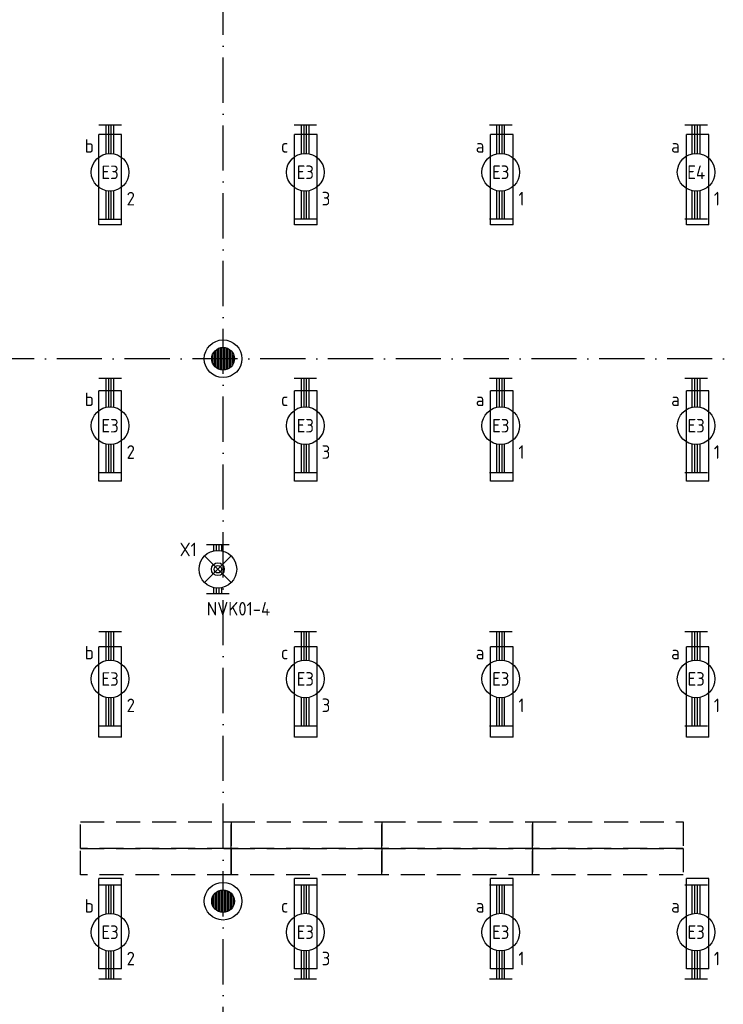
# Model space of a CAD drawing. Header units: millimetres. Extents: x 90707 to 259985, y -1262 to 84291.
# Tile 80 of 85: x 220947 to 230286, y 49239 to 62308. Entities that reach past the tile are written whole.
import ezdxf
from ezdxf.enums import TextEntityAlignment as Align

# ---------------------------------------------------------------- set-up
doc = ezdxf.new("R2010")
doc.units = ezdxf.units.MM
doc.header["$LTSCALE"] = 100
doc.linetypes.add('DASHDOT', pattern=[9, 6, -1.5, 0, -1.5])
doc.linetypes.add('HIDDEN2', pattern=[4.7625, 3.175, -1.5875])
doc.layers.get('0').update_dxf_attribs({"linetype": 'CONTINUOUS'})
for name, color, linetype in [('AL$1----_ALGEMEEN', 7, 'CONTINUOUS'), ('AL$7----_STRAMIEN', 1, 'DASHDOT'), ('AL22----_BINNENWAND', 7, 'CONTINUOUS'), ('ARMATUUR', 8, 'CONTINUOUS'), ('EB63101-_ATTRIB', 2, 'CONTINUOUS'), ('EB63501-_ATTRIB', 2, 'CONTINUOUS'), ('EL63101-_LICHT-ARM', 3, 'CONTINUOUS'), ('EL63501-_NOODVRL-ARM', 3, 'CONTINUOUS'), ('EL6441--_DATACOM', 3, 'CONTINUOUS'), ('VOLGNUMMER', 7, 'CONTINUOUS')]:
    doc.layers.add(name, color=color, linetype=linetype)
doc.styles.add('1_8', font='ISO', dxfattribs={"height": 1.8})
doc.styles.add('NORATT', font='isocp.shx')
doc.styles.get("Standard").update_dxf_attribs({"font": 'iso.shx'})

# ---------------------------------------------------------------- blocks, each defined once
blk = doc.blocks.new('EJ3T20')
at = {"color": 0}
for p, q in [((-6.25, -1.5), (-6.25, 1.5)), ((-6.25, -1.5), (-6.25, 1.5)), ((6.25, -1.5), (6.25, 1.5)), ((6.25, -1.5), (6.25, 1.5)), ((-6.25, 0.52), (-2.44, 0.52)), ((-6.25, 0.52), (-2.44, 0.52)), ((-6.25, 0.17), (-2.49, 0.17)), ((-6.25, 0.17), (-2.49, 0.17)), ((2.44, 0.52), (6.25, 0.52)), ((2.44, 0.52), (6.25, 0.52)), ((2.49, 0.17), (6.25, 0.17)), ((2.49, 0.17), (6.25, 0.17)), ((-6.25, -0.17), (-2.49, -0.17)), ((-6.25, -0.17), (-2.49, -0.17)), ((-6.25, -0.52), (-2.44, -0.52)), ((-6.25, -0.52), (-2.44, -0.52)), ((2.44, -0.52), (6.25, -0.52)), ((2.44, -0.52), (6.25, -0.52)), ((2.49, -0.17), (6.25, -0.17)), ((2.49, -0.17), (6.25, -0.17))]:
    blk.add_line(p, q, dxfattribs=at)
blk.add_circle((0, 0), 2.5, dxfattribs=at)
blk.add_circle((0, 0), 2.5, dxfattribs=at)
at = {"style": 'NORATT', "flags": 9}
blk.add_attdef('GELIJK', text='', height=1.8, dxfattribs=at).set_placement((3.5, 5), align=Align.MIDDLE_CENTER)
at = {"color": 6}
for tag, style, flags, p in [('SCHAK', 'NORATT', 8, (3.5, 2.75)), ('SCHAK', '1_8', 8, (3.5, 2.75)), ('A_CODE', 'NORATT', 8, (0, 0)), ('A_CODE', '1_8', 8, (0, 0)), ('GROEP', 'NORATT', 8, (-3.5, -2.75)), ('GROEP', '1_8', 8, (-3.5, -2.75)), ('KAST', 'NORATT', 9, (3.5, -2.75)), ('KAST', '1_8', 9, (3.5, -2.75))]:
    blk.add_attdef(tag, text='', height=1.8, dxfattribs=dict(at, style=style, flags=flags)).set_placement(p, align=Align.MIDDLE)
blk = doc.blocks.new('EJ3T01')
at = {"color": 0}
for p, q in [((-3.25, -1.5), (-3.25, 1.5)), ((-1.77, 1.77), (1.77, -1.77)), ((1.77, 1.77), (-1.77, -1.77)), ((3.25, -1.5), (3.25, 1.5)), ((-3.25, 0.52), (-2.44, 0.52)), ((-3.25, 0.17), (-2.49, 0.17)), ((2.44, 0.52), (3.25, 0.52)), ((2.49, 0.17), (3.25, 0.17)), ((-3.25, -0.17), (-2.49, -0.17)), ((-3.25, -0.52), (-2.44, -0.52)), ((2.44, -0.52), (3.25, -0.52)), ((2.49, -0.17), (3.25, -0.17))]:
    blk.add_line(p, q, dxfattribs=at)
at = {"color": 6}
blk.add_lwpolyline([(1.77, -1.77), (1.75, -1.75)], dxfattribs=at)
at = {"color": 0}
for radius in [2.5, 0.85, 0.5]:
    blk.add_circle((0, 0), radius, dxfattribs=at)
at = {"color": 6, "style": '1_8'}
for tag, flags, p in [('A_CODE', 8, (-3.5, 2.75)), ('SCHAK', 8, (3.5, 2.75)), ('GROEP', 8, (-3.5, -2.75)), ('KAST', 9, (3.5, -2.75))]:
    blk.add_attdef(tag, text='', height=1.8, dxfattribs=dict(at, flags=flags)).set_placement(p, align=Align.MIDDLE)
blk = doc.blocks.new('A$Cca306792')
at = {"layer": 'AL22----_BINNENWAND', "linetype": 'Continuous'}
h = blk.add_hatch(dxfattribs=at)
h.set_pattern_fill('GEWPBET', color=8, scale=100, angle=90, style=0)
h.set_pattern_definition([(90, (132528.322, 51869.537), (-20, 1e-15), [])])
edge = h.paths.add_edge_path()
edge.add_arc((132528, 51870), 150, 0, 360)
at = {"layer": 'AL$1----_ALGEMEEN', "color": 8, "linetype": 'HIDDEN2'}
for p, q in [((130634, 52571), (130634, 52921)), ((130634, 52921), (132634, 52921)), ((132634, 52571), (132634, 52921)), ((132634, 52921), (132634, 52571)), ((132634, 52921), (134634, 52921)), ((134634, 52921), (134634, 52571)), ((132634, 52571), (130634, 52571)), ((130634, 52221), (130634, 52571)), ((130634, 52571), (132634, 52571)), ((134634, 52571), (132634, 52571)), ((132634, 52571), (134634, 52571)), ((134634, 52571), (134634, 52221)), ((132634, 52221), (130634, 52221)), ((134634, 52221), (132634, 52221))]:
    blk.add_line(p, q, dxfattribs=at)
for points in [[(130634, 52571), (130634, 52921), (132634, 52921), (132634, 52571)], [(134634, 52571), (134634, 52921), (136634, 52921), (136634, 52571)], [(136634, 52571), (136634, 52921), (138634, 52921), (138634, 52571)], [(134634, 52221), (134634, 52571), (136634, 52571), (136634, 52221)], [(136634, 52221), (136634, 52571), (138634, 52571), (138634, 52221)]]:
    blk.add_lwpolyline(points, close=True, dxfattribs=at)
at = {"layer": 'AL$7----_STRAMIEN', "color": 1}
for points in [[(132528, 39965), (132528, 78659)], [(146222, 59070), (2867, 59070)]]:
    blk.add_lwpolyline(points, dxfattribs=at)
at = {"layer": 'AL22----_BINNENWAND', "color": 8, "linetype": 'Continuous'}
for p, q in [((132468, 58932), (132468, 59207)), ((132488, 58925), (132488, 59214)), ((132508, 58921), (132508, 59218)), ((132528, 58920), (132528, 59220)), ((132548, 58921), (132548, 59218)), ((132568, 58925), (132568, 59214)), ((132588, 58932), (132588, 59207)), ((132388, 59016), (132388, 59123)), ((132408, 58980), (132408, 59160)), ((132428, 58958), (132428, 59181)), ((132448, 58943), (132448, 59196)), ((132608, 58943), (132608, 59196)), ((132628, 58958), (132628, 59181)), ((132648, 58980), (132648, 59160)), ((132668, 59016), (132668, 59123)), ((132634, 52221), (132634, 52571)), ((132634, 52571), (132634, 52221))]:
    blk.add_line(p, q, dxfattribs=at)
for centre, radius in [((132528, 59070), 250), ((132528, 59070), 150), ((132528, 51870), 250), ((132528, 51870), 150)]:
    blk.add_circle(centre, radius, dxfattribs=at)
at = {"layer": 'ARMATUUR', "color": 8}
for points in [[(130878, 60845), (130878, 62045)], [(131178, 62045), (130878, 62045)], [(131178, 60845), (131178, 62045)], [(133478, 60845), (133478, 62045)], [(133778, 62045), (133478, 62045)], [(133778, 60845), (133778, 62045)], [(136078, 60845), (136078, 62045)], [(136378, 62045), (136078, 62045)], [(136378, 60845), (136378, 62045)], [(138678, 60845), (138678, 62045)], [(138978, 62045), (138678, 62045)], [(138978, 60845), (138978, 62045)], [(131178, 60845), (130878, 60845)], [(133778, 60845), (133478, 60845)], [(136378, 60845), (136078, 60845)], [(138978, 60845), (138678, 60845)], [(130878, 57445), (130878, 58645)], [(131178, 58645), (130878, 58645)], [(131178, 57445), (131178, 58645)], [(133478, 57445), (133478, 58645)], [(133778, 58645), (133478, 58645)], [(133778, 57445), (133778, 58645)], [(136078, 57445), (136078, 58645)], [(136378, 58645), (136078, 58645)], [(136378, 57445), (136378, 58645)], [(138678, 57445), (138678, 58645)], [(138978, 58645), (138678, 58645)], [(138978, 57445), (138978, 58645)], [(131178, 57445), (130878, 57445)], [(133778, 57445), (133478, 57445)], [(136378, 57445), (136078, 57445)], [(138978, 57445), (138678, 57445)], [(130878, 54045), (130878, 55245)], [(131178, 55245), (130878, 55245)], [(131178, 54045), (131178, 55245)], [(133478, 54045), (133478, 55245)], [(133778, 55245), (133478, 55245)], [(133778, 54045), (133778, 55245)], [(136078, 54045), (136078, 55245)], [(136378, 55245), (136078, 55245)], [(136378, 54045), (136378, 55245)], [(138678, 54045), (138678, 55245)], [(138978, 55245), (138678, 55245)], [(138978, 54045), (138978, 55245)], [(131178, 54045), (130878, 54045)], [(133778, 54045), (133478, 54045)], [(136378, 54045), (136078, 54045)], [(138978, 54045), (138678, 54045)], [(130878, 50970), (130878, 52170)], [(131178, 52170), (130878, 52170)], [(131178, 50970), (131178, 52170)], [(133478, 50970), (133478, 52170)], [(133778, 52170), (133478, 52170)], [(133778, 50970), (133778, 52170)], [(136078, 50970), (136078, 52170)], [(136378, 52170), (136078, 52170)], [(136378, 50970), (136378, 52170)], [(138678, 50970), (138678, 52170)], [(138978, 52170), (138678, 52170)], [(138978, 50970), (138978, 52170)], [(131178, 50970), (130878, 50970)], [(133778, 50970), (133478, 50970)], [(136378, 50970), (136078, 50970)], [(138978, 50970), (138678, 50970)]]:
    blk.add_lwpolyline(points, dxfattribs=at)
at = {"layer": 'VOLGNUMMER', "color": 252, "linetype": 'ByBlock'}
for tag, p in [('0.28', (16187, 74214)), ('0.16', (78893, 73105)), ('0.17', (62961, 72994)), ('0.29', (35887, 72529)), ('0.18', (53124, 64542)), ('0.701', (85482, 63517)), ('0.30', (29366, 63128)), ('0.32', (36092, 63166)), ('0.12', (90689, 63024)), ('0.29A', (33165, 62745)), ('0.30', (38191, 61494)), ('0.19', (61479, 61433)), ('0.27', (17657, 61363)), ('0.14', (89762, 60088)), ('0.33', (45869, 59450)), ('0.15', (73454, 57402)), ('0.25', (28058, 57013)), ('0.801', (112714, 57073)), ('0.18A', (61029, 56759)), ('0.26A', (36299, 54851)), ('0.20', (60895, 53506)), ('0.800', (90980, 50804)), ('0.25A', (73288, 48435)), ('0.300', (94483, 48257)), ('0.21', (58702, 48178)), ('0.24', (35041, 47783)), ('0.102', (87631, 47613)), ('0.203', (95795, 46197)), ('0.26', (18559, 46119)), ('0.802', (68387, 42721)), ('0.204', (95497, 42149)), ('0.07B', (66790, 38909)), ('0.702', (95327, 36513))]:
    blk.add_attdef(tag, text='', height=250, dxfattribs=at).set_placement(p, align=Align.MIDDLE_CENTER)
at = {"layer": 'VOLGNUMMER', "color": 8, "linetype": 'ByBlock'}
blk.add_attdef('0.600', text='', height=250, dxfattribs=at).set_placement((96800, 48300), align=Align.MIDDLE_CENTER)

msp = doc.modelspace()

# ---------------------------------------------------------------- block references
at = {"layer": 'EL63101-_LICHT-ARM'}
ref = msp.add_blockref('EJ3T20', (222146, 60282, 3500), dxfattribs=dict(at, xscale=100, yscale=100, zscale=100, rotation=90))
ref.add_attrib('A_CODE', 'E3', dxfattribs={"layer": 'EB63101-_ATTRIB', "color": 1, "height": 180, "style": '1_8', "flags": 8}).set_placement((222146, 60282, 3500), align=Align.MIDDLE)
ref.add_attrib('GROEP', '2', dxfattribs={"layer": 'EB63101-_ATTRIB', "color": 1, "height": 180, "style": '1_8', "flags": 8}).set_placement((222421, 59932, 3500), align=Align.MIDDLE)
ref.add_attrib('SCHAK', 'b', dxfattribs={"layer": 'EB63101-_ATTRIB', "color": 1, "height": 180, "style": '1_8', "flags": 8}).set_placement((221871, 60632, 3500), align=Align.MIDDLE)
ref = msp.add_blockref('EJ3T20', (224738, 60283, 3500), dxfattribs=dict(at, xscale=100, yscale=100, zscale=100, rotation=90))
ref.add_attrib('A_CODE', 'E3', dxfattribs={"layer": 'EB63101-_ATTRIB', "color": 1, "height": 180, "style": '1_8', "flags": 8}).set_placement((224738, 60283, 3500), align=Align.MIDDLE)
ref.add_attrib('GROEP', '3', dxfattribs={"layer": 'EB63101-_ATTRIB', "color": 1, "height": 180, "style": '1_8', "flags": 8}).set_placement((225013, 59933, 3500), align=Align.MIDDLE)
ref.add_attrib('SCHAK', 'c', dxfattribs={"layer": 'EB63101-_ATTRIB', "color": 1, "height": 180, "style": '1_8', "flags": 8}).set_placement((224463, 60633, 3500), align=Align.MIDDLE)
ref = msp.add_blockref('EJ3T20', (227332, 60283, 3500), dxfattribs=dict(at, xscale=100, yscale=100, zscale=100, rotation=90))
ref.add_attrib('A_CODE', 'E3', dxfattribs={"layer": 'EB63101-_ATTRIB', "color": 1, "height": 180, "style": '1_8', "flags": 8}).set_placement((227332, 60283, 3500), align=Align.MIDDLE)
ref.add_attrib('GROEP', '1', dxfattribs={"layer": 'EB63101-_ATTRIB', "color": 1, "height": 180, "style": '1_8', "flags": 8}).set_placement((227607, 59933, 3500), align=Align.MIDDLE)
ref.add_attrib('SCHAK', 'a', dxfattribs={"layer": 'EB63101-_ATTRIB', "color": 1, "height": 180, "style": '1_8', "flags": 8}).set_placement((227057, 60633, 3500), align=Align.MIDDLE)
ref = msp.add_blockref('EJ3T20', (229926, 60283, 3500), dxfattribs=dict(at, xscale=100, yscale=100, zscale=100, rotation=90))
ref.add_attrib('A_CODE', 'E4', dxfattribs={"layer": 'EB63101-_ATTRIB', "color": 1, "height": 180, "style": '1_8', "flags": 8}).set_placement((229926, 60283, 3500), align=Align.MIDDLE)
ref.add_attrib('GROEP', '1', dxfattribs={"layer": 'EB63101-_ATTRIB', "color": 1, "height": 180, "style": '1_8', "flags": 8}).set_placement((230201, 59933, 3500), align=Align.MIDDLE)
ref.add_attrib('SCHAK', 'a', dxfattribs={"layer": 'EB63101-_ATTRIB', "color": 1, "height": 180, "style": '1_8', "flags": 8}).set_placement((229651, 60633, 3500), align=Align.MIDDLE)
ref = msp.add_blockref('EJ3T20', (222146, 56919, 3500), dxfattribs=dict(at, xscale=100, yscale=100, zscale=100, rotation=90))
ref.add_attrib('A_CODE', 'E3', dxfattribs={"layer": 'EB63101-_ATTRIB', "color": 1, "height": 180, "style": '1_8', "flags": 8}).set_placement((222146, 56919, 3500), align=Align.MIDDLE)
ref.add_attrib('GROEP', '2', dxfattribs={"layer": 'EB63101-_ATTRIB', "color": 1, "height": 180, "style": '1_8', "flags": 8}).set_placement((222421, 56569, 3500), align=Align.MIDDLE)
ref.add_attrib('SCHAK', 'b', dxfattribs={"layer": 'EB63101-_ATTRIB', "color": 1, "height": 180, "style": '1_8', "flags": 8}).set_placement((221871, 57269, 3500), align=Align.MIDDLE)
ref = msp.add_blockref('EJ3T20', (224738, 56919, 3500), dxfattribs=dict(at, xscale=100, yscale=100, zscale=100, rotation=90))
ref.add_attrib('A_CODE', 'E3', dxfattribs={"layer": 'EB63101-_ATTRIB', "color": 1, "height": 180, "style": '1_8', "flags": 8}).set_placement((224738, 56919, 3500), align=Align.MIDDLE)
ref.add_attrib('GROEP', '3', dxfattribs={"layer": 'EB63101-_ATTRIB', "color": 1, "height": 180, "style": '1_8', "flags": 8}).set_placement((225013, 56569, 3500), align=Align.MIDDLE)
ref.add_attrib('SCHAK', 'c', dxfattribs={"layer": 'EB63101-_ATTRIB', "color": 1, "height": 180, "style": '1_8', "flags": 8}).set_placement((224463, 57269, 3500), align=Align.MIDDLE)
ref = msp.add_blockref('EJ3T20', (227332, 56919, 3500), dxfattribs=dict(at, xscale=100, yscale=100, zscale=100, rotation=90))
ref.add_attrib('A_CODE', 'E3', dxfattribs={"layer": 'EB63101-_ATTRIB', "color": 1, "height": 180, "style": '1_8', "flags": 8}).set_placement((227332, 56919, 3500), align=Align.MIDDLE)
ref.add_attrib('GROEP', '1', dxfattribs={"layer": 'EB63101-_ATTRIB', "color": 1, "height": 180, "style": '1_8', "flags": 8}).set_placement((227607, 56569, 3500), align=Align.MIDDLE)
ref.add_attrib('SCHAK', 'a', dxfattribs={"layer": 'EB63101-_ATTRIB', "color": 1, "height": 180, "style": '1_8', "flags": 8}).set_placement((227057, 57269, 3500), align=Align.MIDDLE)
ref = msp.add_blockref('EJ3T20', (229926, 56919, 3500), dxfattribs=dict(at, xscale=100, yscale=100, zscale=100, rotation=90))
ref.add_attrib('A_CODE', 'E3', dxfattribs={"layer": 'EB63101-_ATTRIB', "color": 1, "height": 180, "style": '1_8', "flags": 8}).set_placement((229926, 56919, 3500), align=Align.MIDDLE)
ref.add_attrib('GROEP', '1', dxfattribs={"layer": 'EB63101-_ATTRIB', "color": 1, "height": 180, "style": '1_8', "flags": 8}).set_placement((230201, 56569, 3500), align=Align.MIDDLE)
ref.add_attrib('SCHAK', 'a', dxfattribs={"layer": 'EB63101-_ATTRIB', "color": 1, "height": 180, "style": '1_8', "flags": 8}).set_placement((229651, 57269, 3500), align=Align.MIDDLE)
ref = msp.add_blockref('EJ3T20', (222146, 53557, 3500), dxfattribs=dict(at, xscale=100, yscale=100, zscale=100, rotation=90))
ref.add_attrib('A_CODE', 'E3', dxfattribs={"layer": 'EB63101-_ATTRIB', "color": 1, "height": 180, "style": '1_8', "flags": 8}).set_placement((222146, 53557, 3500), align=Align.MIDDLE)
ref.add_attrib('GROEP', '2', dxfattribs={"layer": 'EB63101-_ATTRIB', "color": 1, "height": 180, "style": '1_8', "flags": 8}).set_placement((222421, 53207, 3500), align=Align.MIDDLE)
ref.add_attrib('SCHAK', 'b', dxfattribs={"layer": 'EB63101-_ATTRIB', "color": 1, "height": 180, "style": '1_8', "flags": 8}).set_placement((221871, 53907, 3500), align=Align.MIDDLE)
ref = msp.add_blockref('EJ3T20', (224738, 53558, 3500), dxfattribs=dict(at, xscale=100, yscale=100, zscale=100, rotation=90))
ref.add_attrib('A_CODE', 'E3', dxfattribs={"layer": 'EB63101-_ATTRIB', "color": 1, "height": 180, "style": '1_8', "flags": 8}).set_placement((224738, 53558, 3500), align=Align.MIDDLE)
ref.add_attrib('GROEP', '3', dxfattribs={"layer": 'EB63101-_ATTRIB', "color": 1, "height": 180, "style": '1_8', "flags": 8}).set_placement((225013, 53208, 3500), align=Align.MIDDLE)
ref.add_attrib('SCHAK', 'c', dxfattribs={"layer": 'EB63101-_ATTRIB', "color": 1, "height": 180, "style": '1_8', "flags": 8}).set_placement((224463, 53908, 3500), align=Align.MIDDLE)
ref = msp.add_blockref('EJ3T20', (227332, 53558, 3500), dxfattribs=dict(at, xscale=100, yscale=100, zscale=100, rotation=90))
ref.add_attrib('A_CODE', 'E3', dxfattribs={"layer": 'EB63101-_ATTRIB', "color": 1, "height": 180, "style": '1_8', "flags": 8}).set_placement((227332, 53558, 3500), align=Align.MIDDLE)
ref.add_attrib('GROEP', '1', dxfattribs={"layer": 'EB63101-_ATTRIB', "color": 1, "height": 180, "style": '1_8', "flags": 8}).set_placement((227607, 53208, 3500), align=Align.MIDDLE)
ref.add_attrib('SCHAK', 'a', dxfattribs={"layer": 'EB63101-_ATTRIB', "color": 1, "height": 180, "style": '1_8', "flags": 8}).set_placement((227057, 53908, 3500), align=Align.MIDDLE)
ref = msp.add_blockref('EJ3T20', (229926, 53558, 3500), dxfattribs=dict(at, xscale=100, yscale=100, zscale=100, rotation=90))
ref.add_attrib('A_CODE', 'E3', dxfattribs={"layer": 'EB63101-_ATTRIB', "color": 1, "height": 180, "style": '1_8', "flags": 8}).set_placement((229926, 53558, 3500), align=Align.MIDDLE)
ref.add_attrib('GROEP', '1', dxfattribs={"layer": 'EB63101-_ATTRIB', "color": 1, "height": 180, "style": '1_8', "flags": 8}).set_placement((230201, 53208, 3500), align=Align.MIDDLE)
ref.add_attrib('SCHAK', 'a', dxfattribs={"layer": 'EB63101-_ATTRIB', "color": 1, "height": 180, "style": '1_8', "flags": 8}).set_placement((229651, 53908, 3500), align=Align.MIDDLE)
ref = msp.add_blockref('EJ3T20', (222146, 50196, 3500), dxfattribs=dict(at, xscale=100, yscale=100, zscale=100, rotation=90))
ref.add_attrib('A_CODE', 'E3', dxfattribs={"layer": 'EB63101-_ATTRIB', "color": 1, "height": 180, "style": '1_8', "flags": 8}).set_placement((222146, 50196, 3500), align=Align.MIDDLE)
ref.add_attrib('GROEP', '2', dxfattribs={"layer": 'EB63101-_ATTRIB', "color": 1, "height": 180, "style": '1_8', "flags": 8}).set_placement((222421, 49846, 3500), align=Align.MIDDLE)
ref.add_attrib('SCHAK', 'b', dxfattribs={"layer": 'EB63101-_ATTRIB', "color": 1, "height": 180, "style": '1_8', "flags": 8}).set_placement((221871, 50546, 3500), align=Align.MIDDLE)
ref = msp.add_blockref('EJ3T20', (224738, 50197, 3500), dxfattribs=dict(at, xscale=100, yscale=100, zscale=100, rotation=90))
ref.add_attrib('A_CODE', 'E3', dxfattribs={"layer": 'EB63101-_ATTRIB', "color": 1, "height": 180, "style": '1_8', "flags": 8}).set_placement((224738, 50197, 3500), align=Align.MIDDLE)
ref.add_attrib('GROEP', '3', dxfattribs={"layer": 'EB63101-_ATTRIB', "color": 1, "height": 180, "style": '1_8', "flags": 8}).set_placement((225013, 49847, 3500), align=Align.MIDDLE)
ref.add_attrib('SCHAK', 'c', dxfattribs={"layer": 'EB63101-_ATTRIB', "color": 1, "height": 180, "style": '1_8', "flags": 8}).set_placement((224463, 50547, 3500), align=Align.MIDDLE)
ref = msp.add_blockref('EJ3T20', (227332, 50197, 3500), dxfattribs=dict(at, xscale=100, yscale=100, zscale=100, rotation=90))
ref.add_attrib('A_CODE', 'E3', dxfattribs={"layer": 'EB63101-_ATTRIB', "color": 1, "height": 180, "style": '1_8', "flags": 8}).set_placement((227332, 50197, 3500), align=Align.MIDDLE)
ref.add_attrib('GROEP', '1', dxfattribs={"layer": 'EB63101-_ATTRIB', "color": 1, "height": 180, "style": '1_8', "flags": 8}).set_placement((227607, 49847, 3500), align=Align.MIDDLE)
ref.add_attrib('SCHAK', 'a', dxfattribs={"layer": 'EB63101-_ATTRIB', "color": 1, "height": 180, "style": '1_8', "flags": 8}).set_placement((227057, 50547, 3500), align=Align.MIDDLE)
ref = msp.add_blockref('EJ3T20', (229926, 50197, 3500), dxfattribs=dict(at, xscale=100, yscale=100, zscale=100, rotation=90))
ref.add_attrib('A_CODE', 'E3', dxfattribs={"layer": 'EB63101-_ATTRIB', "color": 1, "height": 180, "style": '1_8', "flags": 8}).set_placement((229926, 50197, 3500), align=Align.MIDDLE)
ref.add_attrib('GROEP', '1', dxfattribs={"layer": 'EB63101-_ATTRIB', "color": 1, "height": 180, "style": '1_8', "flags": 8}).set_placement((230201, 49847, 3500), align=Align.MIDDLE)
ref.add_attrib('SCHAK', 'a', dxfattribs={"layer": 'EB63101-_ATTRIB', "color": 1, "height": 180, "style": '1_8', "flags": 8}).set_placement((229651, 50547, 3500), align=Align.MIDDLE)
at = {"layer": 'EL63501-_NOODVRL-ARM'}
ref = msp.add_blockref('EJ3T01', (223577, 55014), dxfattribs=dict(at, xscale=100, yscale=100, zscale=100, rotation=90))
ref.add_attrib('A_CODE', 'X1', dxfattribs={"layer": 'EB63501-_ATTRIB', "color": 1, "height": 180, "style": '1_8', "flags": 8}).set_placement((223183, 55276), align=Align.MIDDLE)
ref.add_attrib('GROEP', 'NVK01-4', dxfattribs={"layer": 'EB63501-_ATTRIB', "color": 1, "height": 180, "style": '1_8', "flags": 8}).set_placement((223851, 54489), align=Align.MIDDLE)
at = {"layer": 'EL6441--_DATACOM'}
msp.add_blockref('A$Cca306792', (91118, -1262), dxfattribs=at)

doc.saveas('drawing.dxf')
